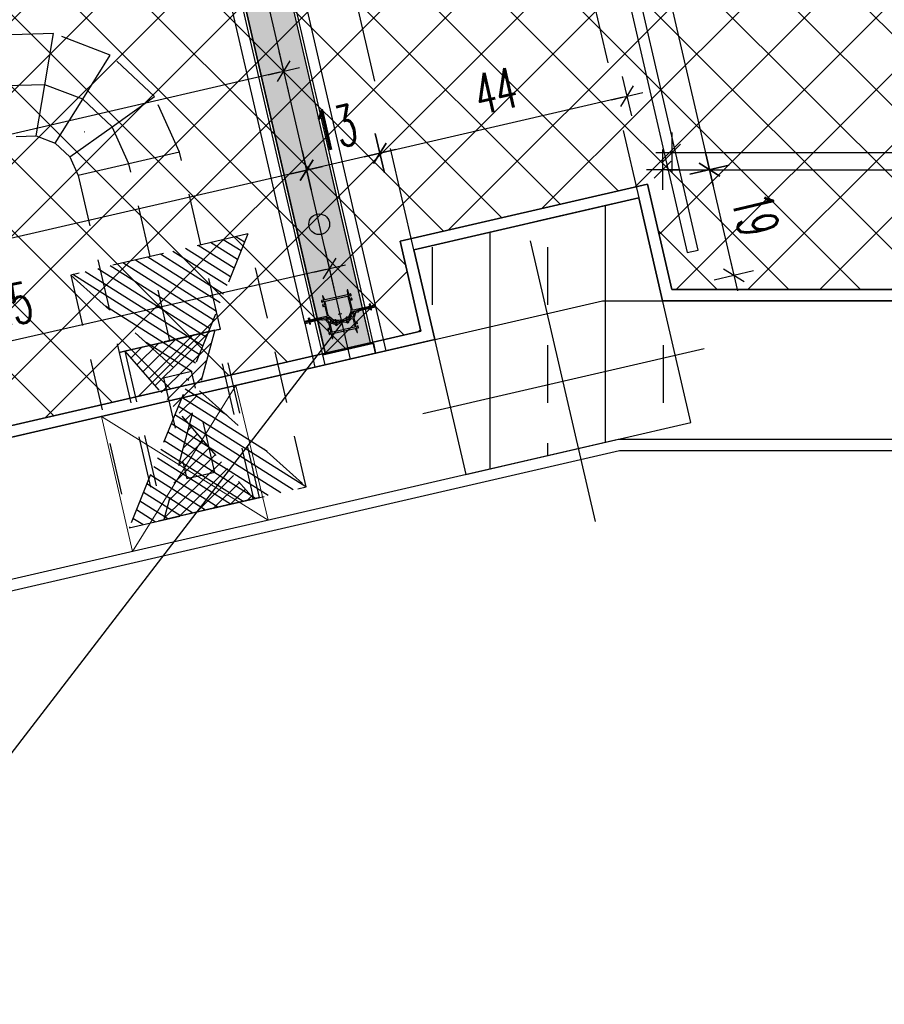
# Model space of a CAD drawing. Header units: centimetres. Extents: x -15121 to 17422, y -60492 to 0.
# Tile 244 of 256: x 2623 to 2773, y -30530 to -30359. Entities that reach past the tile are written whole.
import ezdxf
from ezdxf.enums import TextEntityAlignment as Align

# ---------------------------------------------------------------- set-up
doc = ezdxf.new("R2010")
doc.units = ezdxf.units.CM
doc.header["$LTSCALE"] = 60
for name, pattern in [('CENTER', [2, 1.25, -0.25, 0.25, -0.25]), ('DP', [0.5, 0.3, -0.2]), ('MP', [0.25, 0.15, -0.1])]:
    doc.linetypes.add(name, pattern=pattern)
for name, color, linetype in [('A-----SZ', 8, 'Continuous'), ('A-SCI', 7, 'Continuous'), ('AIKA karnisze2', 200, 'Continuous'), ('AIKA KLIMATYZACJA2', 5, 'Continuous'), ('AIKA lampy restauracja wymiarowanie', 7, 'Continuous'), ('AIKA powierzchnie2', 2, 'Continuous'), ('AIKA sufity podwieszane', 8, 'Continuous'), ('AIKA sufity wymiarowanie', 7, 'Continuous'), ('AIKA szyny w podłodze', 3, 'Continuous'), ('AIKA TYNK2', 5, 'Continuous'), ('AIKA wymiarowanie ogólne rzut2', 7, 'Continuous'), ('AIKA ŚCIANA2', 8, 'Continuous'), ('AIKA ścianki mobilne', 7, 'Continuous'), ('BI_szr', 8, 'Continuous'), ('L-AXIS', 10, 'CENTER'), ('podciagi i nadproza', 7, 'DP'), ('słupy', 1, 'Continuous')]:
    doc.layers.add(name, color=color, linetype=linetype)
doc.layers.add('SB_PRZEJSCIA', color=3, linetype='Continuous', lineweight=9)
doc.styles.add('normalnysimplex', font='simplex.shx', dxfattribs={"width": 0.85})
doc.styles.add('wymiar', font='txt.shx', dxfattribs={"width": 0.6})
doc.dimstyles.new('Dwudziestka', dxfattribs={"dimtxt": 7, "dimasz": 0.7, "dimexe": 5, "dimexo": 0, "dimgap": 2.5, "dimtad": 1, "dimtoh": 1, "dimdec": 3, "dimrnd": 0.5, "dimdsep": 46, "dimtxsty": 'wymiar', "dimblk": 'znacznik', "dimcen": 0, "dimdle": 5, "dimse1": 1, "dimse2": 1, "dimclrd": 256, "dimclre": 256, "dimclrt": 256, "dimadec": 0, "dimazin": 0, "dimtfac": 0.4, "dimtdec": 3, "dimtix": 1, "dimtofl": 0, "dimtmove": 2, "dimatfit": 3, "dimldrblk": 'znacznik', "dimfxl": 1, "dimtolj": 1, "dimarcsym": 0})

# ---------------------------------------------------------------- blocks, each defined once
blk = doc.blocks.new('SL podciągi restauracja')
at = {"layer": 'BI_szr'}
h = blk.add_hatch(dxfattribs=at)
h.set_pattern_fill('BIK_ZELBET', color=256, scale=10, angle=45, style=0)
h.set_pattern_definition([(90, (2124.73, -27851.262), (-20, 4e-15), []), (90, (2134.73, -27841.262), (-20, 4e-15), [10, -7])])
h.paths.add_polyline_path([(2108.42, -27887.31), (2147.4, -27878.31), (2138.4, -27839.34), (2099.42, -27848.34)])
at = {"layer": 'A-----SZ'}
for points in [[(2119.59, -27846.76), (2130.83, -27895.48)], [(2100.99, -27876.71), (2149.71, -27865.46)]]:
    blk.add_lwpolyline(points, dxfattribs=at)
at = {"layer": 'podciagi i nadproza'}
blk.add_lwpolyline([(2000.73, -27243.02), (2138.4, -27839.34), (2099.42, -27848.34), (1961.75, -27252.02), (2000.73, -27243.02)], dxfattribs=at)
at = {"layer": 'słupy', "color": 4}
blk.add_lwpolyline([(2108.42, -27887.31), (2147.4, -27878.31), (2138.4, -27839.34), (2099.42, -27848.34)], close=True, dxfattribs=at)
blk = doc.blocks.new('SL klima')
at = {"layer": 'AIKA KLIMATYZACJA2', "color": 140, "linetype": 'MP', "lineweight": -2, "extrusion": (-9.7455e-17, -1.93943e-17, -1)}
for p, q in [((6815.06, -26493.26, 366.05), (6804.53, -26493.59, 366.05)), ((6813.58, -26502.14, 366.05), (6815.06, -26493.26, 366.05)), ((6824.91, -26497, 366.05), (6815.06, -26493.26, 366.05)), ((6820.14, -26504.63, 366.05), (6824.91, -26497, 366.05)), ((6832.59, -26504.21, 366.05), (6824.91, -26497, 366.05)), ((6813.58, -26502.14, 366.05), (6806.56, -26502.35, 366.05)), ((6812.09, -26511.02, 366.05), (6813.58, -26502.14, 366.05)), ((6820.14, -26504.63, 366.05), (6813.58, -26502.14, 366.05)), ((6815.37, -26512.26, 366.05), (6820.14, -26504.63, 366.05)), ((6825.26, -26509.44, 366.05), (6820.14, -26504.63, 366.05)), ((6825.26, -26509.44, 366.05), (6832.59, -26504.21, 366.05)), ((6836.91, -26513.82, 366.05), (6832.59, -26504.21, 366.05)), ((6817.93, -26514.67, 366.05), (6825.26, -26509.44, 366.05)), ((6828.14, -26515.84, 366.05), (6825.26, -26509.44, 366.05)), ((6808.58, -26511.12, 366.05), (6812.09, -26511.02, 366.05)), ((6812.09, -26511.02, 366.05), (6815.37, -26512.26, 366.05)), ((6815.37, -26512.26, 366.05), (6817.93, -26514.67, 366.05)), ((6836.91, -26513.82, 366.05), (6828.14, -26515.84, 366.05)), ((6817.93, -26514.67, 366.05), (6819.37, -26517.87, 366.05)), ((6828.14, -26515.84, 366.05), (6819.37, -26517.87, 366.05))]:
    blk.add_line(p, q, dxfattribs=at)
at = {"layer": 'AIKA KLIMATYZACJA2', "color": 140, "linetype": 'MP', "lineweight": -2}
for p, q in [((6836.91, -26513.82, 366.05), (6828.14, -26515.84, 366.05)), ((6844, -26544.51, 366.05), (6836.91, -26513.82, 366.05)), ((6828.14, -26515.84, 366.05), (6819.37, -26517.87, 366.05)), ((6835.23, -26546.54, 366.05), (6828.14, -26515.84, 366.05)), ((6819.37, -26517.87, 366.05), (6826.46, -26548.56, 366.05)), ((6848.76, -26528.02, 3653.8), (6818.1, -26535.15, 3653.8)), ((6848.76, -26528.02, 3653.8), (6828.19, -26578.96, 3653.8)), ((6858.88, -26571.87, 3653.8), (6848.76, -26528.02, 3653.8)), ((6818.1, -26535.15, 3653.8), (6858.88, -26571.87, 3653.8)), ((6818.1, -26535.15, 3653.8), (6828.19, -26578.96, 3653.8)), ((6844, -26544.51, 366), (6835.23, -26546.54, 366)), ((6843.07, -26544.73, 366.05), (6844, -26544.51, 366.05)), ((6850.75, -26573.74, 366), (6844, -26544.51, 366)), ((6843.02, -26544.72, 3653.8), (6827.43, -26548.34, 3653.8)), ((6843.02, -26544.72, 3653.8), (6834.21, -26577.56, 3653.8)), ((6835.23, -26546.54, 366.05), (6843.07, -26544.73, 366.05)), ((6849.79, -26573.95, 3653.8), (6843.02, -26544.72, 3653.8)), ((6835.23, -26546.54, 366), (6826.46, -26548.56, 366)), ((6827.38, -26548.35, 366.05), (6835.23, -26546.54, 366.05)), ((6826.46, -26548.56, 366.05), (6827.38, -26548.35, 366.05)), ((6826.46, -26548.56, 366), (6833.21, -26577.79, 366)), ((6827.43, -26548.34, 3653.8), (6849.79, -26573.95, 3653.8)), ((6827.43, -26548.34, 3653.8), (6834.21, -26577.56, 3653.8)), ((6834.14, -26552.95, 366), (6839.01, -26551.82, 366)), ((6834.14, -26552.95, 366), (6838.19, -26570.48, 366)), ((6843.06, -26569.36, 366), (6839.01, -26551.82, 366)), ((6843.06, -26569.36, 366), (6838.19, -26570.48, 366)), ((6828.19, -26578.96, 3653.8), (6858.88, -26571.87, 3653.8)), ((6834.21, -26577.56, 3653.8), (6849.79, -26573.95, 3653.8)), ((6841.98, -26575.77, 366), (6850.75, -26573.74, 366)), ((6850.75, -26573.75, 366), (6841.98, -26575.77, 366)), ((6833.21, -26577.79, 366), (6841.98, -26575.77, 366)), ((6841.98, -26575.77, 366), (6833.21, -26577.8, 366))]:
    blk.add_line(p, q, dxfattribs=at)
at = {"layer": 'AIKA KLIMATYZACJA2', "color": 140, "linetype": 'Continuous', "lineweight": -2}
for p, q in [((6847.57, -26530.97, 3653.8), (6844.47, -26529.02, 3653.8)), ((6848.17, -26529.47, 3653.8), (6846.65, -26528.51, 3653.8)), ((6845.75, -26535.46, 3653.8), (6837.96, -26530.53, 3653.8)), ((6846.36, -26533.96, 3653.8), (6840.13, -26530.03, 3653.8)), ((6846.96, -26532.47, 3653.8), (6842.3, -26529.52, 3653.8)), ((6843.34, -26541.44, 3653.8), (6829.27, -26532.55, 3653.8)), ((6843.94, -26539.95, 3653.8), (6831.44, -26532.05, 3653.8)), ((6844.55, -26538.45, 3653.8), (6833.61, -26531.54, 3653.8)), ((6845.15, -26536.96, 3653.8), (6835.78, -26531.04, 3653.8)), ((6841.53, -26545.93, 3653.8), (6822.75, -26534.06, 3653.8)), ((6842.13, -26544.44, 3653.8), (6824.92, -26533.56, 3653.8)), ((6842.73, -26542.94, 3653.8), (6827.1, -26533.05, 3653.8)), ((6840.32, -26548.93, 3653.8), (6818.41, -26535.07, 3653.8)), ((6840.92, -26547.43, 3653.8), (6820.58, -26534.57, 3653.8)), ((6839.71, -26550.42, 3653.8), (6824.11, -26540.56, 3653.8)), ((6830.57, -26551.93, 3653.8), (6836.28, -26546.29, 3653.8)), ((6831.62, -26553.13, 3653.8), (6839.23, -26545.6, 3653.8)), ((6832.66, -26554.33, 3653.8), (6842.17, -26544.92, 3653.8)), ((6828.48, -26549.54, 3653.8), (6830.38, -26547.65, 3653.8)), ((6829.53, -26550.74, 3653.8), (6833.33, -26546.97, 3653.8)), ((6839.11, -26551.92, 3653.8), (6831.11, -26546.86, 3653.8)), ((6833.71, -26555.53, 3653.8), (6842.44, -26546.89, 3653.8)), ((6827.43, -26548.34, 3653.8), (6827.44, -26548.34, 3653.8)), ((6834.76, -26556.73, 3653.8), (6841.62, -26549.93, 3653.8)), ((6835.8, -26557.92, 3653.8), (6840.81, -26552.97, 3653.8)), ((6838.5, -26553.41, 3653.8), (6838.11, -26553.16, 3653.8)), ((6836.85, -26559.12, 3653.8), (6839.99, -26556.02, 3653.8)), ((6852.11, -26565.77, 3653.8), (6837.3, -26556.41, 3653.8)), ((6845.11, -26559.47, 3653.8), (6837.9, -26554.91, 3653.8)), ((6858.81, -26571.88, 3653.8), (6836.69, -26557.9, 3653.8)), ((6856.63, -26572.39, 3653.8), (6836.09, -26559.4, 3653.8)), ((6837.89, -26560.32, 3653.8), (6839.17, -26559.06, 3653.8)), ((6854.46, -26572.89, 3653.8), (6835.48, -26560.9, 3653.8)), ((6838.36, -26562.1, 3653.8), (6838.94, -26561.52, 3653.8)), ((6852.28, -26573.39, 3653.8), (6834.88, -26562.39, 3653.8)), ((6837.54, -26565.14, 3653.8), (6839.99, -26562.72, 3653.8)), ((6850.11, -26573.9, 3653.8), (6834.28, -26563.89, 3653.8)), ((6836.72, -26568.18, 3653.8), (6841.03, -26563.92, 3653.8)), ((6847.93, -26574.4, 3653.8), (6833.67, -26565.38, 3653.8)), ((6835.09, -26574.26, 3653.8), (6843.12, -26566.31, 3653.8)), ((6835.91, -26571.22, 3653.8), (6842.08, -26565.11, 3653.8)), ((6843.58, -26575.4, 3653.8), (6832.46, -26568.38, 3653.8)), ((6845.76, -26574.9, 3653.8), (6833.07, -26566.88, 3653.8)), ((6834.28, -26577.3, 3653.8), (6844.17, -26567.51, 3653.8)), ((6841.41, -26575.91, 3653.8), (6831.86, -26569.87, 3653.8)), ((6836.9, -26576.94, 3653.8), (6845.22, -26568.71, 3653.8)), ((6839.85, -26576.26, 3653.8), (6846.26, -26569.91, 3653.8)), ((6839.23, -26576.41, 3653.8), (6831.26, -26571.37, 3653.8)), ((6842.79, -26575.57, 3653.8), (6847.31, -26571.11, 3653.8)), ((6837.06, -26576.91, 3653.8), (6830.65, -26572.87, 3653.8)), ((6845.74, -26574.89, 3653.8), (6848.35, -26572.3, 3653.8)), ((6848.69, -26574.21, 3653.8), (6849.4, -26573.5, 3653.8)), ((6834.88, -26577.42, 3653.8), (6830.05, -26574.36, 3653.8)), ((6832.71, -26577.92, 3653.8), (6829.44, -26575.86, 3653.8)), ((6830.53, -26578.42, 3653.8), (6828.84, -26577.35, 3653.8)), ((6828.35, -26578.93, 3653.8), (6828.24, -26578.85, 3653.8))]:
    blk.add_line(p, q, dxfattribs=at)
at = {"layer": 'AIKA KLIMATYZACJA2', "color": 140, "linetype": 'MP', "lineweight": -2}
for centre in [(6820.42, -26510.32, 327.4), (6838.47, -26553.49, 327.4)]:
    blk.add_circle(centre, 0.005, dxfattribs=at)
blk = doc.blocks.new('SL ścianki przesuwne restauracja')
at = {"layer": 'AIKA ścianki mobilne'}
for p, q in [((7653.4, -26350.65), (7628.54, -26242.99)), ((7630.3, -26242.58), (7655.15, -26350.25)), ((7642.88, -26353.08), (7618.02, -26245.42)), ((7619.77, -26245.01), (7644.63, -26352.68)), ((7656.99, -26358.19), (7655.23, -26358.6)), ((7644.71, -26361.03), (7646.46, -26360.62))]:
    blk.add_line(p, q, dxfattribs=at)
at = {"layer": 'AIKA ścianki mobilne', "linetype": 'Continuous'}
for p, q in [((7655.23, -26358.6), (7653.47, -26350.95)), ((7655.22, -26350.54), (7656.99, -26358.19)), ((7646.46, -26360.62), (7644.7, -26352.97)), ((7642.94, -26353.38), (7644.71, -26361.03))]:
    blk.add_line(p, q, dxfattribs=at)
for points in [[(7650.55, -26349.29), (7650.92, -26350.9, -0.162719), (7650.86, -26351.53), (7650.5, -26352.35, -0.023978), (7650.47, -26352.4, -0.684311), (7650.38, -26352.38), (7650.37, -26352.35, 0.414214), (7650.31, -26352.31), (7650.13, -26352.35, 0.198912), (7650.1, -26352.38), (7650.05, -26352.46, 0.668179), (7650.07, -26352.49), (7650.22, -26352.46, -0.414214), (7650.25, -26352.47), (7650.29, -26352.67, -0.414214), (7650.28, -26352.69), (7650.12, -26352.73, 0.414214), (7650.11, -26352.75), (7650.13, -26352.83, 0.414214), (7650.15, -26352.84), (7650.29, -26352.81, 0.235614), (7650.64, -26352.53), (7651.1, -26351.49, -0.235614), (7651.23, -26351.38), (7652.15, -26351.17, 0.198912), (7652.18, -26351.15), (7652.21, -26351.1, -0.198912), (7652.24, -26351.08), (7654.33, -26350.59, 0.414214), (7654.39, -26350.5), (7654.31, -26350.17, 0.414214), (7654.22, -26350.11), (7654.17, -26350.12, 0.414214), (7654.15, -26350.14), (7654.18, -26350.24, -0.414214), (7654.2, -26350.25), (7654.24, -26350.44, -0.414214), (7654.23, -26350.46), (7651.31, -26351.14, -0.414214), (7651.19, -26351.06), (7650.81, -26349.43, -0.414214), (7650.82, -26349.4), (7651.12, -26349.34, 0.414214), (7651.15, -26349.28), (7651.11, -26349.09, 0.198912), (7651.09, -26349.06), (7651, -26349.01, 0.668179), (7650.97, -26349.03), (7651.01, -26349.19, -0.414214), (7650.99, -26349.21), (7650.79, -26349.26, -0.414214), (7650.77, -26349.24), (7650.61, -26348.55, -0.414214), (7650.62, -26348.53), (7650.83, -26348.48, -0.414214), (7650.85, -26348.49), (7650.89, -26348.65, 0.668179), (7650.92, -26348.66), (7650.97, -26348.57, 0.198912), (7650.98, -26348.53), (7650.94, -26348.35, 0.414214), (7650.88, -26348.31), (7650.59, -26348.38, -0.414214), (7650.56, -26348.36), (7650.39, -26347.62, 0.414214), (7650.37, -26347.61), (7650.32, -26347.62, 0.36397), (7650.31, -26347.64), (7650.34, -26348.33, 0.043661), (7650.35, -26348.39), (7650.36, -26348.41, -0.414214), (7650.34, -26348.44), (7646.41, -26349.34, -0.414214), (7646.38, -26349.33), (7646.38, -26349.3, 0.043661), (7646.36, -26349.25), (7646.09, -26348.61, 0.36397), (7646.07, -26348.6), (7646.02, -26348.61, 0.414214), (7646.01, -26348.64), (7646.18, -26349.38, -0.414214), (7646.16, -26349.4), (7645.87, -26349.47, 0.414214), (7645.83, -26349.53), (7645.88, -26349.71, 0.198912), (7645.9, -26349.74), (7645.98, -26349.8, 0.668179), (7646.01, -26349.77), (7645.98, -26349.62, -0.414214), (7645.99, -26349.59), (7646.2, -26349.55, -0.414214), (7646.22, -26349.56), (7646.38, -26350.25, -0.414214), (7646.37, -26350.28), (7646.16, -26350.33, -0.414214), (7646.14, -26350.31), (7646.1, -26350.15, 0.668179), (7646.06, -26350.15), (7646.01, -26350.23, 0.198912), (7646, -26350.27), (7646.05, -26350.45, 0.414214), (7646.11, -26350.49), (7646.4, -26350.42, -0.414214), (7646.42, -26350.44), (7646.8, -26352.08, -0.414214), (7646.73, -26352.2), (7643.8, -26352.87, -0.414214), (7643.78, -26352.86), (7643.74, -26352.67, -0.414214), (7643.75, -26352.65), (7643.73, -26352.55, 0.414214), (7643.7, -26352.53), (7643.66, -26352.55, 0.414214), (7643.6, -26352.64), (7643.67, -26352.97, 0.414214), (7643.77, -26353.03), (7645.86, -26352.55, -0.198912), (7645.89, -26352.56), (7645.94, -26352.59, 0.198912), (7645.98, -26352.59), (7646.9, -26352.38, -0.235614), (7647.07, -26352.42), (7647.93, -26353.15, 0.235614), (7648.37, -26353.25), (7648.51, -26353.22, 0.414214), (7648.53, -26353.2), (7648.51, -26353.12, 0.414214), (7648.49, -26353.1), (7648.33, -26353.14, -0.414214), (7648.31, -26353.12), (7648.26, -26352.93, -0.414214), (7648.28, -26352.91), (7648.43, -26352.87, 0.668179), (7648.44, -26352.83), (7648.35, -26352.78, 0.198912), (7648.31, -26352.77), (7648.13, -26352.82, 0.414214), (7648.09, -26352.88), (7648.1, -26352.91, -0.684311), (7648.02, -26352.96, -0.023978), (7647.99, -26352.93), (7647.3, -26352.35, -0.162719), (7646.97, -26351.81), (7646.48, -26349.69, -0.414214), (7646.55, -26349.57), (7648.35, -26349.15), (7648.41, -26349.09, -0.267949), (7648.43, -26349.09), (7648.52, -26349.11), (7650.31, -26348.7, -0.414214), (7650.43, -26348.77), (7650.55, -26349.29)], [(7648.59, -26353.35), (7648.56, -26353.23), (7650.11, -26352.88), (7650.14, -26352.99), (7650.33, -26352.95), (7650.38, -26353.16), (7650.04, -26353.24, 0.203014), (7648.79, -26353.53), (7648.44, -26353.61), (7648.4, -26353.39), (7648.59, -26353.35), (7648.4, -26353.39)]]:
    blk.add_lwpolyline(points, format="xyb", dxfattribs=at)
blk.add_lwpolyline([(7643.79, -26353.46, 0.414214), (7643.88, -26353.52), (7643.93, -26353.51, 0.414214), (7643.94, -26353.48), (7643.92, -26353.39, -0.414214), (7643.9, -26353.37), (7643.86, -26353.19, -0.414214), (7643.87, -26353.16), (7645.77, -26352.72, -0.198912), (7645.8, -26352.73), (7645.92, -26352.8, 0.198912), (7646, -26352.82), (7646.38, -26352.73, -0.265236), (7646.48, -26352.76), (7647.02, -26353.32, -0.13423), (7647.14, -26353.55), (7647.29, -26354.2, -0.414214), (7647.28, -26354.22), (7646.98, -26354.29, 0.414214), (7646.95, -26354.35), (7646.99, -26354.53, 0.198912), (7647.01, -26354.57), (7647.1, -26354.62, 0.668179), (7647.13, -26354.6), (7647.09, -26354.44, -0.414214), (7647.11, -26354.42), (7647.31, -26354.37, -0.414214), (7647.33, -26354.39), (7647.49, -26355.08, -0.414214), (7647.48, -26355.1), (7647.27, -26355.15, -0.414214), (7647.25, -26355.13), (7647.21, -26354.98, 0.668179), (7647.18, -26354.97), (7647.12, -26355.06, 0.198912), (7647.12, -26355.09), (7647.16, -26355.28, 0.414214), (7647.22, -26355.31), (7647.51, -26355.25, -0.414214), (7647.54, -26355.26), (7647.71, -26356, 0.414214), (7647.73, -26356.02), (7647.78, -26356.01, 0.36397), (7647.79, -26355.99), (7647.75, -26355.29, 0.043661), (7647.75, -26355.24), (7647.74, -26355.21, -0.414214), (7647.76, -26355.19), (7651.69, -26354.28, -0.414214), (7651.72, -26354.3), (7651.72, -26354.32, 0.043661), (7651.74, -26354.37), (7652.01, -26355.01, 0.36397), (7652.03, -26355.02), (7652.08, -26355.01, 0.414214), (7652.09, -26354.99), (7651.92, -26354.25, -0.414214), (7651.94, -26354.23), (7652.23, -26354.16, 0.414214), (7652.27, -26354.1), (7652.22, -26353.92, 0.198912), (7652.2, -26353.88), (7652.12, -26353.83, 0.668179), (7652.09, -26353.85), (7652.12, -26354.01, -0.414214), (7652.11, -26354.03), (7651.9, -26354.08, -0.414214), (7651.88, -26354.06), (7651.72, -26353.37, -0.414214), (7651.73, -26353.35), (7651.94, -26353.3, -0.414214), (7651.96, -26353.32), (7652, -26353.47, 0.668179), (7652.04, -26353.48), (7652.09, -26353.39, 0.198912), (7652.09, -26353.36), (7652.05, -26353.17, 0.414214), (7651.99, -26353.14), (7651.7, -26353.2, -0.414214), (7651.68, -26353.19), (7651.53, -26352.54, -0.13423), (7651.54, -26352.28), (7651.77, -26351.53, -0.265236), (7651.85, -26351.47), (7652.23, -26351.38, 0.198912), (7652.3, -26351.33), (7652.37, -26351.21, -0.198912), (7652.4, -26351.19), (7654.3, -26350.76, -0.414214), (7654.32, -26350.77), (7654.36, -26350.96, -0.414214), (7654.35, -26350.98), (7654.37, -26351.08, 0.414214), (7654.39, -26351.09), (7654.44, -26351.08, 0.414214), (7654.5, -26350.99), (7654.43, -26350.65, 0.414214), (7654.33, -26350.59), (7652.28, -26351.07, 0.198912), (7652.23, -26351.1), (7652.19, -26351.16, -0.198912), (7652.16, -26351.19), (7651.25, -26351.4, 0.235614), (7651.11, -26351.51), (7651.02, -26351.71, 0.447259), (7651.03, -26351.74), (7651.18, -26351.78, 0.414214), (7651.21, -26351.77), (7651.26, -26351.61, -0.265236), (7651.27, -26351.6), (7651.46, -26351.56, -0.580732), (7651.52, -26351.62), (7651.28, -26352.37, -0.414214), (7651.25, -26352.38), (7651.05, -26352.32, -0.414214), (7651.04, -26352.29), (7651.09, -26352.14, 0.668179), (7651.06, -26352.12), (7650.95, -26352.18, 0.155747), (7650.92, -26352.2), (7650.74, -26352.57, -0.226285), (7650.47, -26352.79), (7650.15, -26352.86, 0.414214), (7650.14, -26352.89), (7650.16, -26352.96, 0.414214), (7650.18, -26352.98), (7650.34, -26352.94, -0.414214), (7650.36, -26352.96), (7650.41, -26353.15, -0.414214), (7650.39, -26353.18), (7650.23, -26353.21, 0.668179), (7650.23, -26353.25), (7650.31, -26353.3, 0.198912), (7650.35, -26353.31), (7650.49, -26353.28, 0.414214), (7650.56, -26353.16), (7650.54, -26353.07, -0.371263), (7650.6, -26352.96, 0.21042), (7650.94, -26352.61, -0.397137), (7651.07, -26352.55), (7651.27, -26352.62, -0.265236), (7651.34, -26352.69), (7651.62, -26353.94, -0.414214), (7651.55, -26354.06), (7649.75, -26354.47), (7649.69, -26354.53, -0.267949), (7649.67, -26354.54), (7649.58, -26354.51), (7647.79, -26354.93, -0.414214), (7647.67, -26354.85), (7647.38, -26353.6, -0.265236), (7647.41, -26353.51), (7647.56, -26353.36, -0.397137), (7647.7, -26353.36, 0.21042), (7648.16, -26353.52, -0.371263), (7648.26, -26353.6), (7648.28, -26353.68, 0.414214), (7648.4, -26353.76), (7648.53, -26353.73, 0.198912), (7648.57, -26353.71), (7648.62, -26353.62, 0.668179), (7648.6, -26353.59), (7648.44, -26353.63, -0.414214), (7648.42, -26353.61), (7648.37, -26353.42, -0.414214), (7648.39, -26353.39), (7648.54, -26353.36, 0.414214), (7648.56, -26353.33), (7648.54, -26353.25, 0.414214), (7648.52, -26353.24), (7648.2, -26353.31, -0.226285), (7647.86, -26353.24), (7647.53, -26352.98, 0.155747), (7647.5, -26352.97), (7647.38, -26352.97, 0.668179), (7647.36, -26353), (7647.47, -26353.12, -0.414214), (7647.47, -26353.15), (7647.32, -26353.29, -0.414214), (7647.29, -26353.29), (7646.75, -26352.72, -0.580732), (7646.77, -26352.64), (7646.96, -26352.59, -0.265236), (7646.98, -26352.6), (7647.09, -26352.72, 0.414214), (7647.12, -26352.72), (7647.23, -26352.61, 0.447259), (7647.23, -26352.58), (7647.07, -26352.45, 0.235614), (7646.89, -26352.4), (7645.98, -26352.62, -0.198912), (7645.94, -26352.61), (7645.88, -26352.57, 0.198912), (7645.82, -26352.56), (7643.77, -26353.03, 0.414214), (7643.71, -26353.13)], format="xyb", close=True, dxfattribs=at)
at = {"layer": 'AIKA ścianki mobilne'}
for points in [[(7655.15, -26350.25), (7654.38, -26350.43), (7654.29, -26350.04), (7654.09, -26350.09), (7654.18, -26350.47)], [(7642.88, -26353.08), (7643.66, -26352.9), (7643.57, -26352.51), (7643.76, -26352.47), (7643.85, -26352.86)], [(7649.39, -26351.74), (7649.05, -26351.81), (7648.71, -26351.89)]]:
    blk.add_lwpolyline(points, dxfattribs=at)
for points in [[(7654.38, -26350.43), (7654.41, -26350.58), (7655.19, -26350.4), (7655.15, -26350.25)], [(7654.45, -26350.77), (7654.41, -26350.58), (7655.19, -26350.4), (7655.23, -26350.59)], [(7642.88, -26353.08), (7642.91, -26353.23), (7643.69, -26353.05), (7643.66, -26352.9)], [(7643.74, -26353.25), (7643.69, -26353.05), (7642.91, -26353.23), (7642.96, -26353.43)]]:
    blk.add_lwpolyline(points, close=True, dxfattribs=at)
blk.add_lwpolyline([(7648.56, -26352.86, 0.167317), (7649.93, -26352.55), (7650.23, -26352.48), (7650.27, -26352.68), (7650.07, -26352.72), (7650.1, -26352.85), (7648.55, -26353.21), (7648.51, -26353.08), (7648.32, -26353.12), (7648.28, -26352.93)], format="xyb", close=True, dxfattribs=at)
at = {"layer": 'AIKA ścianki mobilne', "linetype": 'Continuous'}
blk.add_lwpolyline([(7646.46, -26360.62), (7646.06, -26358.87), (7654.83, -26356.84), (7655.23, -26358.6)], close=True, dxfattribs=at)
at = {"layer": 'AIKA ścianki mobilne'}
blk.add_circle((7645.45, -26336.22), 1.8, dxfattribs=at)
at = {"layer": 'L-AXIS'}
blk.add_lwpolyline([(7650.85, -26359.61), (7436.47, -25431.03)], dxfattribs=at)
at = {"layer": 'AIKA ścianki mobilne', "style": 'normalnysimplex', "width": 0.85, "flags": 12}
for p in [(7526.71, -25549.96), (6841.55, -25708.14), (6722.86, -25735.55), (7655.65, -26108.47), (6970.49, -26266.66), (6851.79, -26294.06)]:
    blk.add_attdef('200', text='', height=0.3, rotation=13, dxfattribs=at).set_placement(p, align=Align.TOP_LEFT)
at = {"layer": 'AIKA ścianki mobilne', "style": 'normalnysimplex', "width": 0.85}
for p in [(7511.03, -25612.22), (6883.82, -25757.03), (6707.18, -25797.81), (7639.97, -26170.73), (7012.75, -26315.54), (6836.11, -26356.32)]:
    blk.add_attdef('80', text='', height=0.3, rotation=13, dxfattribs=at).set_placement(p, align=Align.CENTER)
blk = doc.blocks.new('znacznik')
at = {"color": 0}
for points in [[(0, -5), (0, 5)], [(-4, 0), (4, 0)]]:
    blk.add_lwpolyline(points, dxfattribs=at)
at = {"color": 1}
blk.add_lwpolyline([(-2.12, -2.12), (2.12, 2.12)], dxfattribs=at)
blk = doc.blocks.new('*D5393')
at = {"layer": 'AIKA wymiarowanie ogólne rzut2', "lineweight": -2, "transparency": 16777216}
blk.add_line((3028.35, -30381.91), (2736.91, -30381.91), dxfattribs=at)
at = {"layer": 'Defpoints', "color": 0, "transparency": 16777216}
for p in [(2736.21, -30381.91), (2736.21, -30405.6), (3029.05, -30405.6)]:
    blk.add_point(p, dxfattribs=at)
at = {"layer": 'AIKA wymiarowanie ogólne rzut2', "linetype": 'ByBlock', "lineweight": -2, "transparency": 16777216, "xscale": 0.7, "yscale": 0.7, "zscale": 0.7, "rotation": 180}
blk.add_blockref('znacznik', (2736.21, -30381.91), dxfattribs=at)
at = {"layer": 'AIKA wymiarowanie ogólne rzut2', "linetype": 'ByBlock', "lineweight": -2, "transparency": 16777216, "xscale": 0.7, "yscale": 0.7, "zscale": 0.7}
blk.add_blockref('znacznik', (3029.05, -30381.91), dxfattribs=at)
at = {"layer": 'AIKA wymiarowanie ogólne rzut2', "transparency": 16777216, "insert": (2882.63, -30375.91), "char_height": 7, "attachment_point": 5, "style": 'wymiar'}
blk.add_mtext('\\A1;293', dxfattribs=at)
blk = doc.blocks.new('*D5394')
at = {"layer": 'AIKA wymiarowanie ogólne rzut2', "lineweight": -2, "transparency": 16777216}
blk.add_line((2727.79, -30372.25), (2686.28, -30381.83), dxfattribs=at)
at = {"layer": 'Defpoints', "color": 0, "transparency": 16777216}
for p in [(2685.6, -30381.99), (2731.99, -30387.32), (2689.12, -30397.22)]:
    blk.add_point(p, dxfattribs=at)
at = {"layer": 'AIKA wymiarowanie ogólne rzut2', "linetype": 'ByBlock', "lineweight": -2, "transparency": 16777216, "xscale": 0.7, "yscale": 0.7, "zscale": 0.7}
for p, rotation in [((2728.47, -30372.09), 12.99999999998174), ((2685.6, -30381.99), 192.9999999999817)]:
    blk.add_blockref('znacznik', p, dxfattribs=dict(at, rotation=rotation))
at = {"layer": 'AIKA wymiarowanie ogólne rzut2', "transparency": 16777216, "insert": (2705.69, -30371.19), "char_height": 7, "attachment_point": 5, "rotation": 13, "style": 'wymiar'}
blk.add_mtext('\\A1;44', dxfattribs=at)
blk = doc.blocks.new('*D5395')
at = {"layer": 'AIKA wymiarowanie ogólne rzut2', "lineweight": -2, "transparency": 16777216}
blk.add_line((2684.92, -30382.14), (2673.62, -30384.75), dxfattribs=at)
at = {"layer": 'Defpoints', "color": 0, "transparency": 16777216}
for p in [(2672.93, -30384.91), (2673.81, -30388.7), (2689.12, -30397.22)]:
    blk.add_point(p, dxfattribs=at)
at = {"layer": 'AIKA wymiarowanie ogólne rzut2', "linetype": 'ByBlock', "lineweight": -2, "transparency": 16777216, "xscale": 0.7, "yscale": 0.7, "zscale": 0.7}
for p, rotation in [((2685.6, -30381.99), 12.99999999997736), ((2672.93, -30384.91), 192.9999999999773)]:
    blk.add_blockref('znacznik', p, dxfattribs=dict(at, rotation=rotation))
at = {"layer": 'AIKA wymiarowanie ogólne rzut2', "transparency": 16777216, "insert": (2677.92, -30377.6), "char_height": 7, "attachment_point": 5, "rotation": 13, "style": 'wymiar'}
blk.add_mtext('\\A1;13', dxfattribs=at)
blk = doc.blocks.new('*D5396')
at = {"layer": 'AIKA wymiarowanie ogólne rzut2', "lineweight": -2, "transparency": 16777216}
blk.add_line((2672.25, -30385.07), (2108.52, -30515.22), dxfattribs=at)
at = {"layer": 'Defpoints', "color": 0, "transparency": 16777216}
for p in [(2673.81, -30388.7), (2107.84, -30515.37), (2115.41, -30548.15)]:
    blk.add_point(p, dxfattribs=at)
at = {"layer": 'AIKA wymiarowanie ogólne rzut2', "linetype": 'ByBlock', "lineweight": -2, "transparency": 16777216, "xscale": 0.7, "yscale": 0.7, "zscale": 0.7}
for p, rotation in [((2672.93, -30384.91), 12.99999999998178), ((2107.84, -30515.37), 192.9999999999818)]:
    blk.add_blockref('znacznik', p, dxfattribs=dict(at, rotation=rotation))
at = {"layer": 'AIKA wymiarowanie ogólne rzut2', "transparency": 16777216, "insert": (2389.04, -30444.3), "char_height": 7, "attachment_point": 5, "rotation": 13, "style": 'wymiar'}
blk.add_mtext('\\A1;580', dxfattribs=at)
blk = doc.blocks.new('*D5415')
at = {"layer": 'AIKA wymiarowanie ogólne rzut2', "lineweight": -2, "transparency": 16777216}
blk.add_line((2746.82, -30402.43), (2742.91, -30385.52), dxfattribs=at)
at = {"layer": 'Defpoints', "color": 0, "transparency": 16777216}
for p in [(2742.75, -30384.84), (2731.99, -30387.32), (2736.21, -30405.6)]:
    blk.add_point(p, dxfattribs=at)
at = {"layer": 'AIKA wymiarowanie ogólne rzut2', "linetype": 'ByBlock', "lineweight": -2, "transparency": 16777216, "xscale": 0.7, "yscale": 0.7, "zscale": 0.7}
for p, rotation in [((2742.75, -30384.84), 102.9999999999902), ((2746.97, -30403.12), 282.9999999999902)]:
    blk.add_blockref('znacznik', p, dxfattribs=dict(at, rotation=rotation))
at = {"layer": 'AIKA wymiarowanie ogólne rzut2', "transparency": 16777216, "insert": (2750.71, -30392.63), "char_height": 7, "attachment_point": 5, "rotation": 283, "style": 'wymiar'}
blk.add_mtext('\\A1;19', dxfattribs=at)
blk = doc.blocks.new('*D5416')
at = {"layer": 'AIKA wymiarowanie ogólne rzut2', "lineweight": -2, "transparency": 16777216}
blk.add_line((2742.6, -30384.16), (2606.14, -29793.1), dxfattribs=at)
at = {"layer": 'Defpoints', "color": 0, "transparency": 16777216}
for p in [(2605.98, -29792.42), (2595.22, -29794.91), (2731.99, -30387.32)]:
    blk.add_point(p, dxfattribs=at)
at = {"layer": 'AIKA wymiarowanie ogólne rzut2', "linetype": 'ByBlock', "lineweight": -2, "transparency": 16777216, "xscale": 0.7, "yscale": 0.7, "zscale": 0.7}
for p, rotation in [((2605.98, -29792.42), 102.9999999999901), ((2742.75, -30384.84), 282.9999999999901)]:
    blk.add_blockref('znacznik', p, dxfattribs=dict(at, rotation=rotation))
at = {"layer": 'AIKA wymiarowanie ogólne rzut2', "transparency": 16777216, "insert": (2680.21, -30087.28), "char_height": 7, "attachment_point": 5, "rotation": 283, "style": 'wymiar'}
blk.add_mtext('\\A1;608', dxfattribs=at)
blk = doc.blocks.new('*D7153')
at = {"layer": 'AIKA lampy restauracja wymiarowanie', "lineweight": -2, "transparency": 16777216}
blk.add_line((2676.24, -30402.12), (2560.97, -30428.34), dxfattribs=at)
at = {"layer": 'Defpoints', "color": 0, "transparency": 16777216}
for p in [(2680.05, -30415.74), (2560.28, -30428.49), (2563.42, -30442.26)]:
    blk.add_point(p, dxfattribs=at)
at = {"layer": 'AIKA lampy restauracja wymiarowanie', "lineweight": -2, "transparency": 16777216, "xscale": 0.7, "yscale": 0.7, "zscale": 0.7}
for p, rotation in [((2676.92, -30401.97), 12.8118370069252), ((2560.28, -30428.49), 192.8118370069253)]:
    blk.add_blockref('znacznik', p, dxfattribs=dict(at, rotation=rotation))
at = {"layer": 'AIKA lampy restauracja wymiarowanie', "transparency": 16777216, "insert": (2617.27, -30409.38), "char_height": 7, "attachment_point": 5, "rotation": 12.8118, "style": 'wymiar'}
blk.add_mtext('\\A1;119.5', dxfattribs=at)
blk = doc.blocks.new('*D7155')
at = {"layer": 'AIKA lampy restauracja wymiarowanie', "lineweight": -2, "transparency": 16777216}
blk.add_line((2735.32, -30384.84), (2874.91, -30384.84), dxfattribs=at)
at = {"layer": 'Defpoints', "color": 0, "transparency": 16777216}
for p in [(2875.61, -30384.84), (2734.62, -30407.6), (2875.61, -30407.6)]:
    blk.add_point(p, dxfattribs=at)
at = {"layer": 'AIKA lampy restauracja wymiarowanie', "lineweight": -2, "transparency": 16777216, "xscale": 0.7, "yscale": 0.7, "zscale": 0.7, "rotation": 180}
blk.add_blockref('znacznik', (2734.62, -30384.84), dxfattribs=at)
at = {"layer": 'AIKA lampy restauracja wymiarowanie', "lineweight": -2, "transparency": 16777216, "xscale": 0.7, "yscale": 0.7, "zscale": 0.7}
blk.add_blockref('znacznik', (2875.61, -30384.84), dxfattribs=at)
at = {"layer": 'AIKA lampy restauracja wymiarowanie', "transparency": 16777216, "insert": (2805.12, -30378.84), "char_height": 7, "attachment_point": 5, "style": 'wymiar'}
blk.add_mtext('\\A1;141', dxfattribs=at)
blk = doc.blocks.new('*D7271')
at = {"layer": 'AIKA sufity wymiarowanie', "lineweight": -2, "transparency": 16777216}
blk.add_line((2104.56, -30498.04), (2668.29, -30367.89), dxfattribs=at)
at = {"layer": 'Defpoints', "color": 0, "transparency": 16777216}
for p in [(2668.97, -30367.74), (2668.97, -30367.74), (2103.88, -30498.2)]:
    blk.add_point(p, dxfattribs=at)
at = {"layer": 'AIKA sufity wymiarowanie', "lineweight": -2, "transparency": 16777216, "xscale": 0.7, "yscale": 0.7, "zscale": 0.7}
for p, rotation in [((2668.97, -30367.74), 12.9999999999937), ((2103.88, -30498.2), 192.9999999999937)]:
    blk.add_blockref('znacznik', p, dxfattribs=dict(at, rotation=rotation))
at = {"layer": 'AIKA sufity wymiarowanie', "transparency": 16777216, "insert": (2385.07, -30427.12), "char_height": 7, "attachment_point": 5, "rotation": 13, "style": 'wymiar'}
blk.add_mtext('\\A1;580', dxfattribs=at)

msp = doc.modelspace()

# ---------------------------------------------------------------- hatches: boundary and pattern name
at = {"layer": 'AIKA sufity podwieszane', "transparency": 33554610}
h = msp.add_hatch(dxfattribs=at)
h.set_pattern_fill('ANSI37', color=256, scale=2.771036)
h.set_pattern_definition([(45, (5073.432, 672.602), (-6.221154, 6.221154), []), (135, (5073.432, 672.602), (-6.221154, -6.221154), [])])
h.paths.add_polyline_path([(3263.0511, -29233.6017), (3143.0511, -29233.6017), (3143.0511, -29195.6017), (3027.0511, -29195.6017), (3027.0511, -29233.6017), (2963.0511, -29233.6017), (2963.0511, -29193.9885), (2797.0511, -29193.9885), (2797.0511, -29233.6017), (2733.0511, -29233.6017), (2733.0511, -29195.6017), (2617.0511, -29195.6017), (2617.0511, -29233.6017), (2497.0511, -29233.6017), (2497.0511, -29254.2071), (2449.7172, -29253.5776), (2492.7248, -29439.8638), (2512.2122, -29435.3648), (2522.11, -29478.2371), (1907.5742, -29619.9086), (2121.0978, -30544.7807), (2160.7103, -30535.6354), (2167.0089, -30562.9178), (2328.7543, -30525.5759), (2322.4557, -30498.2935), (2692.7163, -30412.8121), (2689.1171, -30397.2222), (2731.9894, -30387.3244), (2736.209, -30405.6017), (3029.0511, -30405.6017), (3029.0511, -30433.6017), (3195.0511, -30433.6017), (3195.0511, -30405.6017), (3255.0511, -30405.6017), (3255.0511, -30389.6017), (3263.0511, -30389.6017)])
at = {"layer": 'AIKA szyny w podłodze'}
h = msp.add_hatch(color=256, dxfattribs=at)
h.dxf.hatch_style = 1
h.paths.add_polyline_path([(2462.6673, -29491.9605), (2569.2039, -29953.4213), (2569.204, -29953.4213), (2676.1523, -30416.6362), (2683.9346, -30414.8395), (2470.456, -29490.1624)])
h.paths.add_polyline_path([(2011.9136, -30082.09), (2010.1096, -30074.276), (2010.1063, -30074.2767), (1905.3658, -29620.6237), (1897.5835, -29622.4204), (2111.062, -30547.0976), (2118.857, -30545.298), (2011.9104, -30082.0907)])

# ---------------------------------------------------------------- linework, layer by layer
at = {"layer": 'A-----SZ'}
for points in [[(2711.6784, -30397.1471), (2722.9251, -30445.8617)], [(2693.0806, -30427.0963), (2741.7991, -30415.8487)]]:
    msp.add_lwpolyline(points, dxfattribs=at)
at = {"layer": 'A-SCI', "color": 4}
for points in [[(2330.2531, -30523.1772), (2324.8543, -30499.7924), (2724.1761, -30407.6017), (3027.0511, -30407.6017)], [(3027.0511, -30431.6017), (2726.9106, -30431.6017), (2330.2531, -30523.1772)]]:
    msp.add_lwpolyline(points, dxfattribs=at)
at = {"layer": 'AIKA karnisze2'}
msp.add_lwpolyline([(2738.842, -30399.2247), (2740.7907, -30398.7748), (2526.8739, -29472.1992), (2524.9252, -29472.6491), (2738.842, -30399.2247)], dxfattribs=at)
at = {"layer": 'AIKA powierzchnie2'}
msp.add_lwpolyline([(2617.0511, -29195.6017), (2733.0511, -29195.6017), (2733.0511, -29233.6017), (2797.0511, -29233.6017), (2797.0511, -29193.9885), (2963.0511, -29193.9885), (2963.0511, -29233.6017), (3027.0511, -29233.6017), (3027.0511, -29195.6017), (3143.0511, -29195.6017), (3143.0511, -29233.6017), (3263.0511, -29233.6017), (3263.0511, -30389.6017), (3255.0511, -30389.6017), (3255.0511, -30405.6017), (3195.0511, -30405.6017), (3195.0511, -30433.6017), (3029.0511, -30433.6017), (3029.0511, -30405.6017), (2736.209, -30405.6017), (2731.9894, -30387.3244), (2689.1171, -30397.2222), (2692.7163, -30412.8121), (2322.4557, -30498.2935)], dxfattribs=at)
at = {"layer": 'AIKA sufity podwieszane', "transparency": 33554610}
msp.add_lwpolyline([(2617.0511, -29195.6017), (2733.0511, -29195.6017), (2733.0511, -29233.6017), (2797.0511, -29233.6017), (2797.0511, -29193.9885), (2963.0511, -29193.9885), (2963.0511, -29233.6017), (3027.0511, -29233.6017), (3027.0511, -29195.6017), (3143.0511, -29195.6017), (3143.0511, -29233.6017), (3263.0511, -29233.6017), (3263.0511, -30389.6017), (3255.0511, -30389.6017), (3255.0511, -30405.6017), (3195.0511, -30405.6017), (3195.0511, -30433.6017), (3029.0511, -30433.6017), (3029.0511, -30405.6017), (2736.209, -30405.6017), (2731.9894, -30387.3244), (2689.1171, -30397.2222), (2692.7163, -30412.8121), (2322.4557, -30498.2935)], dxfattribs=at)
at = {"layer": 'AIKA sufity wymiarowanie', "color": 7}
msp.add_line((2679.0515, -30411.4137), (2484.1037, -30664.9991), dxfattribs=at)
at = {"layer": 'AIKA szyny w podłodze'}
for p, q in [((2470.411, -29489.9674), (2683.9922, -30415.0314)), ((2470.456, -29490.1624), (2683.9346, -30414.8395)), ((2462.6161, -29491.7671), (2676.1973, -30416.8312)), ((2676.1523, -30416.6362), (2569.204, -29953.4213)), ((2683.9346, -30414.8395), (2676.1523, -30416.6362))]:
    msp.add_line(p, q, dxfattribs=at)
at = {"layer": 'AIKA TYNK2'}
msp.add_lwpolyline([(2328.7543, -30525.5759), (2322.4557, -30498.2935), (2692.7163, -30412.8121), (2689.1171, -30397.2222), (2731.9894, -30387.3244), (2736.209, -30405.6017), (3029.0511, -30405.6017), (3029.0511, -30433.6017), (2727.1385, -30433.6017)], close=True, dxfattribs=at)
at = {"layer": 'AIKA ŚCIANA2'}
for p, q in [((2730.4905, -30389.723), (2691.5157, -30398.721)), ((2730.4905, -30389.723), (2691.5157, -30398.721)), ((2734.6181, -30407.6017), (2730.4905, -30389.723)), ((2734.6181, -30407.6017), (2730.4905, -30389.723)), ((2691.5157, -30398.721), (2695.1149, -30414.311)), ((2691.5157, -30398.721), (2695.1149, -30414.311)), ((3027.0511, -30407.6017), (2734.6181, -30407.6017)), ((2695.1149, -30414.311), (1930.2344, -30590.8975)), ((2695.1149, -30414.311), (1930.2344, -30590.8975))]:
    msp.add_line(p, q, dxfattribs=at)
for points in [[(1891.2596, -30599.8956), (1289.0989, -30738.9153), (1016.6832, -29558.9532), (2434.5985, -29231.6017), (3265.0511, -29231.6017), (3265.0511, -30391.6017), (3257.0511, -30391.6017), (3257.0511, -30407.6017), (2734.6181, -30407.6017), (2730.4905, -30389.723), (2691.5157, -30398.721), (2695.1149, -30414.311), (1930.2344, -30590.8975)], [(2330.2531, -30523.1772), (2324.8543, -30499.7924), (2695.1149, -30414.311), (2691.5157, -30398.721), (2730.4905, -30389.723), (2734.6181, -30407.6017), (3027.0511, -30407.6017), (3027.0511, -30431.6017), (2726.9106, -30431.6017), (2330.2531, -30523.1772)]]:
    msp.add_lwpolyline(points, dxfattribs=at)
at = {"layer": 'SB_PRZEJSCIA', "elevation": 366.0019}
msp.add_lwpolyline([(2660.6612, -30422.2652), (2637.3577, -30427.6454), (2642.7565, -30451.0302), (2666.2777, -30445.5995), (2637.3577, -30427.6454), (2660.6612, -30422.2652), (2642.7565, -30451.0302), (2666.2777, -30445.5995), (2660.6612, -30422.2652)], dxfattribs=at)

# ---------------------------------------------------------------- block references
at = {"layer": 'AIKA KLIMATYZACJA2'}
msp.add_blockref('SL klima', (-4186.027, -3867.9585), dxfattribs=at)
at = {"layer": 'AIKA ŚCIANA2'}
msp.add_blockref('SL podciągi restauracja', (592.0924, -2550.3843), dxfattribs=at)
at = {"layer": 'AIKA ścianki mobilne'}
msp.add_blockref('SL ścianki przesuwne restauracja', (-4970.35, -4058.0769), dxfattribs=at)

# ---------------------------------------------------------------- dimensions: what is measured, and where the dimension line sits
at = {"layer": 'AIKA lampy restauracja wymiarowanie', "color": 2}
for p1, p2, distance, picture, middle in [((2734.61815, -30407.60166), (2875.61361, -30407.60166), 22.75739, '*D7155', (2805.11588, -30378.84427)), ((2680.0495, -30415.7365), (2563.4154, -30442.2604), -14.1194, '*D7153', (2617.271, -30409.38))]:
    dim = msp.add_aligned_dim(p1=p1, p2=p2, distance=distance, dimstyle='Dwudziestka', dxfattribs=at)
    dim.commit()
    dim.dimension.update_dxf_attribs({"geometry": picture, "text_midpoint": middle})
at = {"layer": 'AIKA sufity wymiarowanie', "color": 6}
dim = msp.add_linear_dim(base=(2668.9675, -30367.7353), p1=(2103.8773, -30498.1967), p2=(2668.9675, -30367.7353), angle=193, dimstyle='Dwudziestka', dxfattribs=at)
dim.commit()
dim.dimension.update_dxf_attribs({"geometry": '*D7271', "text_midpoint": (2385.0727, -30427.1198)})
at = {"layer": 'AIKA wymiarowanie ogólne rzut2'}
for base, p1, p2, angle, picture, middle in [((2605.9831, -29792.4223), (2731.9894, -30387.3244), (2595.2191, -29794.9074), 283, '*D5416', (2680.2145, -30087.2811)), ((2672.933, -30384.9117), (2689.1171, -30397.2222), (2673.8066, -30388.6955), 13, '*D5395', (2677.9167, -30377.6033)), ((2107.84278, -30515.37311), (2673.80659, -30388.69551), (2115.40914, -30548.14659), 13, '*D5396', (2389.03821, -30444.29621))]:
    dim = msp.add_linear_dim(base=base, p1=p1, p2=p2, angle=angle, dimstyle='Dwudziestka', dxfattribs=at)
    dim.commit()
    dim.dimension.update_dxf_attribs({"geometry": picture, "text_midpoint": middle})
for p1, p2, distance, picture, middle in [((2731.9894, -30387.3244), (2689.1171, -30397.2222), -15.6356, '*D5394', (2705.6863, -30371.1922)), ((2736.209, -30405.6017), (2731.9894, -30387.3244), -11.0471, '*D5415', (2750.7094, -30392.6282))]:
    dim = msp.add_aligned_dim(p1=p1, p2=p2, distance=distance, dimstyle='Dwudziestka', dxfattribs=at)
    dim.commit()
    dim.dimension.update_dxf_attribs({"geometry": picture, "text_midpoint": middle})
dim = msp.add_linear_dim(base=(2736.209, -30381.9092), p1=(3029.0511, -30405.6017), p2=(2736.209, -30405.6017), dimstyle='Dwudziestka', dxfattribs=at)
dim.commit()
dim.dimension.update_dxf_attribs({"geometry": '*D5393', "text_midpoint": (2882.6301, -30375.9092)})

doc.saveas('drawing.dxf')
